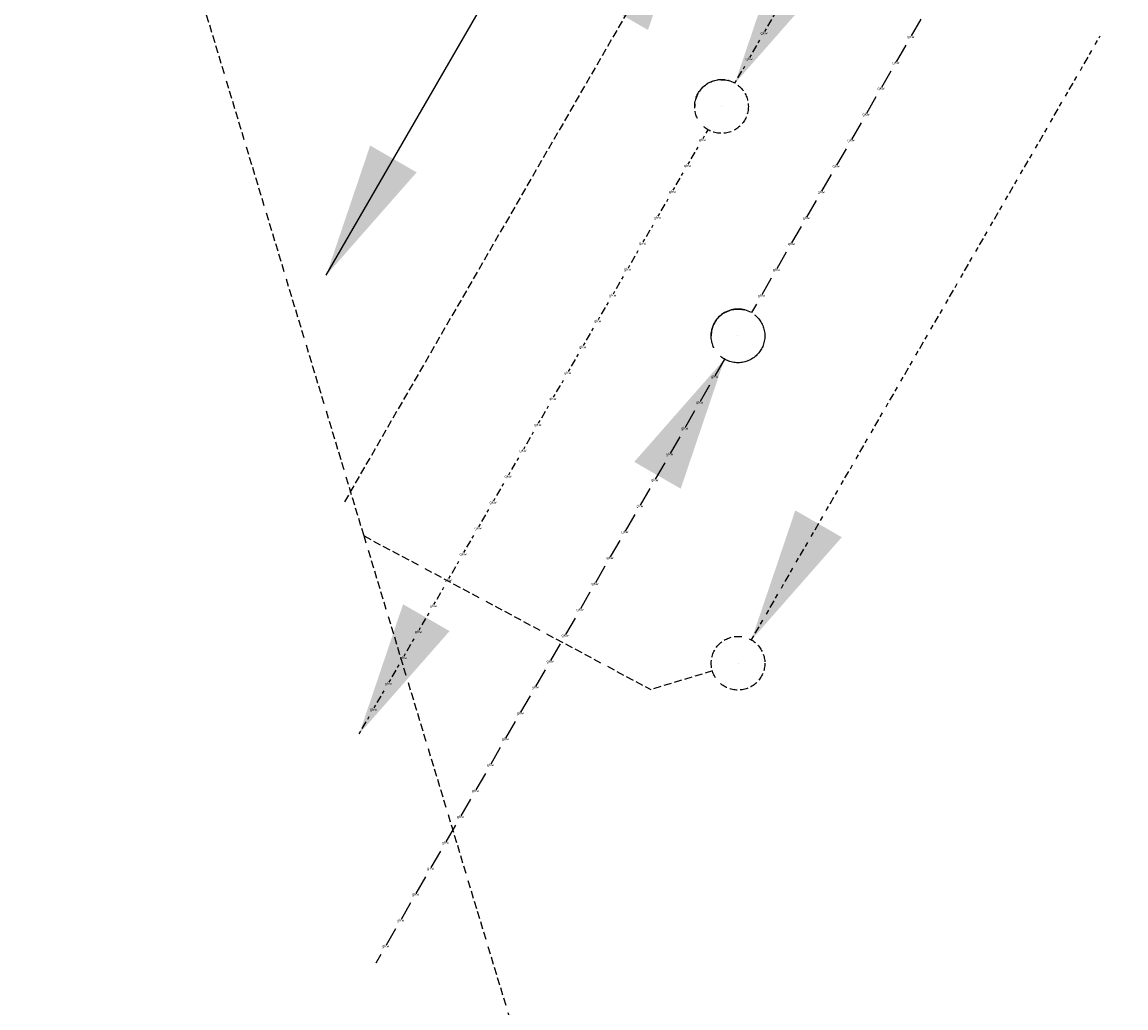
# Model space of a CAD drawing. Header units: millimetres. Extents: x -2733 to 48660, y -299 to 65852.
# Tile 32 of 44: x 43835 to 44554, y 20733 to 21376. Entities that reach past the tile are written whole.
import ezdxf
from ezdxf.enums import TextEntityAlignment as Align

# ---------------------------------------------------------------- set-up
doc = ezdxf.new("R2010")
doc.units = ezdxf.units.MM
for name, pattern in [('2322102', [45, 5, -2, 5, -2, 5, -2, 5, -2, 5, -2, 5, -5]), ('2322102_a', [19.5, 3, -2, 5, -2, 3, -4.5]), ('2322105', [47, 40, -7]), ('2322105_a', [19.5, 12.5, -7]), ('2322106', [47, 5, -2, 5, -2, 5, -2, 5, -2, 5, -2, 5, -7]), ('2322106_a', [19.5, 2, -2, 5, -2, 2, -6.5]), ('2322107', [2000, 1000, 1000]), ('2322107_a', [2000, 1000, 1000]), ('2322108', [7, 5, -2]), ('2322108_a', [7, 5, -2])]:
    doc.linetypes.add(name, pattern=pattern)
for name, color, linetype in [('WL5501--', 4, '2322105'), ('WL5502--', 4, '2322106'), ('WL561---_AANVOER', 1, '2322107'), ('WL561---_RETOUR', 5, '2322108'), ('WL5627--', 4, '2322102'), ('WL570---_APP', 2, 'Continuous'), ('WM561---', 1, 'Continuous')]:
    doc.layers.add(name, color=color, linetype=linetype)
doc.styles.add('STABICAD-018', font='ISOCP.SHX', dxfattribs={"height": 90})
doc.styles.get("Standard").update_dxf_attribs({"font": 'arial.ttf'})

# ---------------------------------------------------------------- blocks, each defined once
blk = doc.blocks.new('*U946')
at = {"linetype": '2322107'}
blk.add_hatch(color=2, dxfattribs=at).paths.add_polyline_path([(-236.25, -409.2), (-207.66, -324.67), (-177.34, -342.17)], flags=0)
at = {"color": 2, "linetype": '2322107_a'}
blk.add_line((-236.25, -409.2, 3000), (-8.75, -15.16, 3000), dxfattribs=at)
at = {"layer": 'WM561---', "color": 2}
for tag in ['SECTIONCODE', 'POSITIONCODE']:
    blk.add_attdef(tag, (44269.24, 21770.28, 1499.49), '', height=1.2, dxfattribs=at)
at = {"layer": 'WM561---', "color": 2, "style": 'STABICAD-018'}
for tag, p in [('CODE', (44269.24, 21720.28)), ('FLOORCODE', (44319.24, 21620.28))]:
    blk.add_attdef(tag, p, '', height=1.2, dxfattribs=at)
blk = doc.blocks.new('*U947')
at = {"linetype": '2322108'}
blk.add_hatch(color=2, dxfattribs=at).paths.add_polyline_path([(-8.75, -15.16), (-37.34, -99.68), (-67.66, -82.18)], flags=0)
at = {"color": 2, "linetype": '2322108_a'}
blk.add_line((-8.75, -15.16, 3000), (-236.25, -409.2, 3000), dxfattribs=at)
at = {"layer": 'WM561---', "color": 2}
for tag in ['SECTIONCODE', 'POSITIONCODE']:
    blk.add_attdef(tag, (44280.11, 21620.66, 1499.49), '', height=1.2, dxfattribs=at)
at = {"layer": 'WM561---', "color": 2, "style": 'STABICAD-018'}
for tag, p in [('CODE', (44280.11, 21570.66)), ('FLOORCODE', (44330.11, 21470.66))]:
    blk.add_attdef(tag, p, '', height=1.2, dxfattribs=at)
blk = doc.blocks.new('*U948')
at = {"linetype": '2322106'}
for points in [[(8.75, 15.16), (37.34, 99.68), (67.66, 82.18)], [(-236.25, -409.2), (-207.66, -324.67), (-177.34, -342.17)]]:
    blk.add_hatch(color=2, dxfattribs=at).paths.add_polyline_path(points, flags=0)
at = {"color": 2, "linetype": '2322106_a'}
for p, q in [((8.75, 15.16, 3000), (236.25, 409.2, 3000)), ((-236.25, -409.2, 3000), (-8.75, -15.16, 3000))]:
    blk.add_line(p, q, dxfattribs=at)
at = {"color": 0, "linetype": '2322106'}
blk.add_line((0, 0), (0, 0, 3000), dxfattribs=at)
at = {"color": 2, "linetype": '2322106'}
blk.add_circle((0, 0, 3000), 17.5, dxfattribs=at)
at = {"color": 0, "linetype": '2322106'}
blk.add_arc((0, 0, 3000), 17.5, 60, 180, dxfattribs=at)
at = {"layer": 'WM561---', "color": 2}
for tag in ['SECTIONCODE', 'POSITIONCODE']:
    blk.add_attdef(tag, (44290.71, 21471.05, 1499.49), '', height=1.2, dxfattribs=at)
at = {"layer": 'WM561---', "color": 2, "style": 'STABICAD-018'}
for tag, p in [('CODE', (44290.71, 21421.05)), ('FLOORCODE', (44340.71, 21321.05))]:
    blk.add_attdef(tag, p, '', height=1.2, dxfattribs=at)
blk = doc.blocks.new('*U949')
at = {"linetype": '2322105'}
blk.add_hatch(color=2, dxfattribs=at).paths.add_polyline_path([(-8.75, -15.16), (-37.34, -99.68), (-67.66, -82.18)], flags=0)
at = {"color": 2, "linetype": '2322105_a'}
for p, q in [((236.25, 409.2, 3000), (8.75, 15.16, 3000)), ((-8.75, -15.16, 3000), (-236.25, -409.2, 3000))]:
    blk.add_line(p, q, dxfattribs=at)
at = {"color": 0, "linetype": '2322105'}
blk.add_line((0, 0), (0, 0, 3000), dxfattribs=at)
at = {"color": 2, "linetype": '2322105'}
blk.add_circle((0, 0, 3000), 17.5, dxfattribs=at)
at = {"color": 0, "linetype": '2322105'}
blk.add_arc((0, 0, 3000), 17.5, 60, 180, dxfattribs=at)
at = {"layer": 'WM561---', "color": 2}
for tag in ['SECTIONCODE', 'POSITIONCODE']:
    blk.add_attdef(tag, (44301.45, 21321.43, 1499.49), '', height=1.2, dxfattribs=at)
at = {"layer": 'WM561---', "color": 2, "style": 'STABICAD-018'}
for tag, p in [('CODE', (44301.45, 21271.43)), ('FLOORCODE', (44351.45, 21171.43))]:
    blk.add_attdef(tag, p, '', height=1.2, dxfattribs=at)
blk = doc.blocks.new('*U956')
at = {"linetype": '2322102'}
blk.add_hatch(color=2, dxfattribs=at).paths.add_polyline_path([(8.75, 15.16), (37.34, 99.68), (67.66, 82.18)], flags=0)
at = {"color": 2, "linetype": '2322102_a'}
blk.add_line((8.75, 15.16, 3000), (236.25, 409.2, 3000), dxfattribs=at)
at = {"color": 0, "linetype": '2322102'}
blk.add_line((0, 0), (0, 0, 3000), dxfattribs=at)
blk.add_circle((0, 0, 3000), 17.5, dxfattribs=at)
at = {"color": 2, "linetype": '2322102'}
blk.add_circle((0, 0, 3000), 17.5, dxfattribs=at)
at = {"layer": 'WL570---_APP', "color": 2, "style": 'STABICAD-018'}
for tag, p in [('SECTIONCODE', (44301.49, 21107.93, 1499.49)), ('POSITIONCODE', (44301.49, 21107.93, 1499.49)), ('CODE', (44301.49, 21057.93)), ('FLOORCODE', (44351.49, 20957.93))]:
    blk.add_attdef(tag, p, '', height=1.2, dxfattribs=at)

msp = doc.modelspace()

# ---------------------------------------------------------------- linework, layer by layer
at = {"layer": 'WL5627--', "linetype": '2322102'}
for p, q in [((44057.61, 21040.92), (43834.58, 21778.89)), ((44057.61, 21040.92), (44244.59, 20940.73)), ((46936.16, 11516.41), (44057.61, 21040.92)), ((44284.74, 20952.86), (44244.59, 20940.73))]:
    msp.add_line(p, q, dxfattribs=at)

# ---------------------------------------------------------------- block references
at = {"layer": 'WL5501--', "linetype": '2322105'}
msp.add_blockref('*U949', (44301.45, 21171.43), dxfattribs=at)
at = {"layer": 'WL5502--', "linetype": '2322106'}
msp.add_blockref('*U948', (44290.71, 21321.05), dxfattribs=at)
at = {"layer": 'WL561---_AANVOER', "linetype": '2322107'}
msp.add_blockref('*U946', (44269.24, 21620.28), dxfattribs=at)
at = {"layer": 'WL561---_RETOUR', "linetype": '2322108'}
msp.add_blockref('*U947', (44280.11, 21470.66), dxfattribs=at)
at = {"layer": 'WL5627--', "linetype": '2322102'}
msp.add_blockref('*U956', (44301.49, 20957.93), dxfattribs=at)

# ---------------------------------------------------------------- texts
at = {"layer": 'WL5501--', "color": 2, "style": 'STABICAD-018'}
for p in [(44414.2, 21366.72, 3000), (44404.45, 21349.83, 3000), (44394.7, 21332.94, 3000), (44384.95, 21316.06, 3000), (44375.2, 21299.17, 3000), (44365.45, 21282.28, 3000), (44355.7, 21265.39, 3000), (44345.95, 21248.51, 3000), (44336.2, 21231.62, 3000), (44326.45, 21214.73, 3000), (44316.7, 21197.84, 3000), (44286.2, 21145.02, 3000), (44276.45, 21128.13, 3000), (44266.7, 21111.24, 3000), (44256.95, 21094.35, 3000), (44247.2, 21077.47, 3000), (44237.45, 21060.58, 3000), (44227.7, 21043.69, 3000), (44217.95, 21026.8, 3000), (44208.2, 21009.92, 3000), (44198.45, 20993.03, 3000), (44188.7, 20976.14, 3000), (44178.95, 20959.25, 3000), (44169.2, 20942.37, 3000), (44159.45, 20925.48, 3000), (44149.7, 20908.59, 3000), (44139.95, 20891.7, 3000), (44130.2, 20874.82, 3000), (44120.45, 20857.93, 3000), (44110.7, 20841.04, 3000), (44100.95, 20824.15, 3000), (44091.2, 20807.27, 3000), (44081.45, 20790.38, 3000), (44071.7, 20773.49, 3000)]:
    msp.add_text('gkw', height=1.8, dxfattribs=at).set_placement(p, align=Align.MIDDLE_CENTER)
at = {"layer": 'WL5502--', "color": 2, "style": 'STABICAD-018'}
for p in [(44318.46, 21369.11, 3000), (44308.71, 21352.22, 3000), (44278.21, 21299.4, 3000), (44268.46, 21282.51, 3000), (44258.71, 21265.62, 3000), (44248.96, 21248.73, 3000), (44239.21, 21231.85, 3000), (44229.46, 21214.96, 3000), (44219.71, 21198.07, 3000), (44209.96, 21181.18, 3000), (44200.21, 21164.3, 3000), (44190.46, 21147.41, 3000), (44180.71, 21130.52, 3000), (44170.96, 21113.63, 3000), (44161.21, 21096.75, 3000), (44151.46, 21079.86, 3000), (44141.71, 21062.97, 3000), (44131.96, 21046.08, 3000), (44122.21, 21029.2, 3000), (44112.46, 21012.31, 3000), (44102.71, 20995.42, 3000), (44092.96, 20978.53, 3000), (44083.21, 20961.65, 3000), (44073.46, 20944.76, 3000), (44063.71, 20927.87, 3000)]:
    msp.add_text('gkw', height=1.8, dxfattribs=at).set_placement(p, align=Align.MIDDLE_CENTER)

doc.saveas('drawing.dxf')
